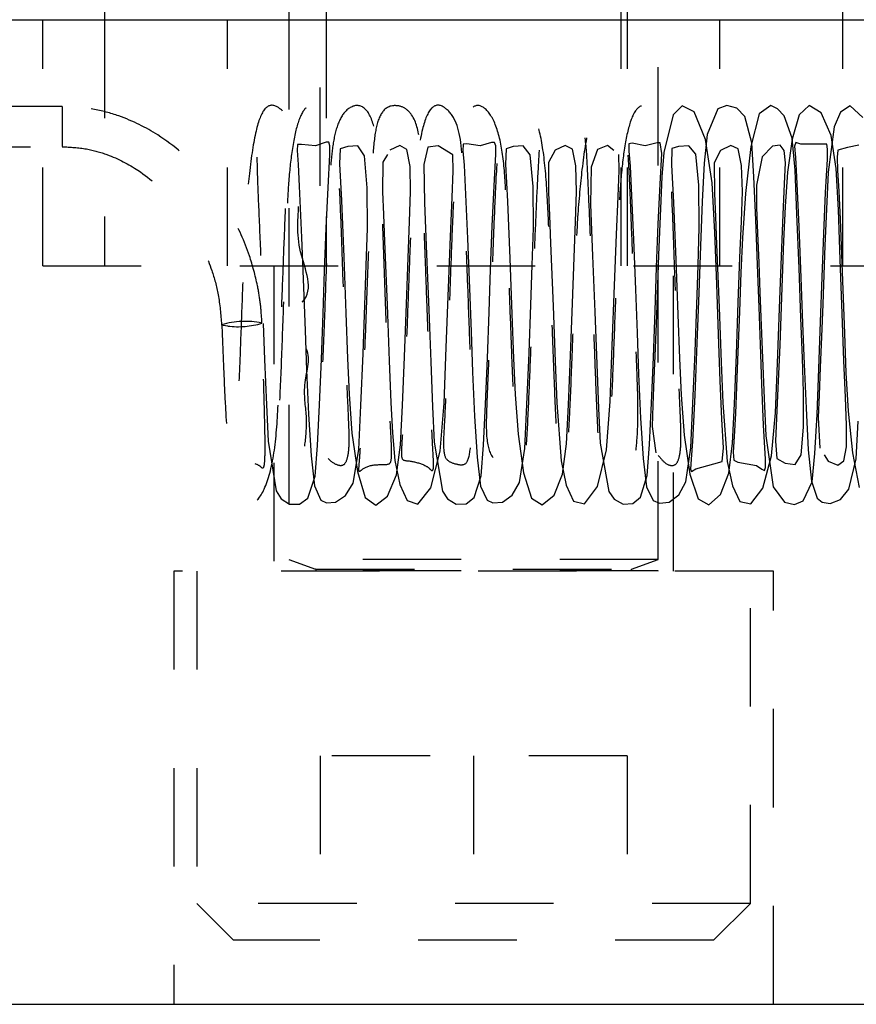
# Model space of a CAD drawing. Header units: inches. Extents: x 1772 to 2706, y -534 to -52.
# Tile 83 of 256: x 1938.073 to 1938.922, y -521.676 to -520.676. Entities that reach past the tile are written whole.
import ezdxf

# ---------------------------------------------------------------- set-up
doc = ezdxf.new("R2010")
doc.units = ezdxf.units.IN
doc.header["$LTSCALE"] = 0.5
doc.header["$MEASUREMENT"] = 0
doc.linetypes.add('HIDDEN', pattern=[0.225, 0.15, -0.075])
doc.layers.add('SID-M-H', color=4, linetype='HIDDEN')
doc.layers.add('SID-M-S', color=105, linetype='Continuous')

msp = doc.modelspace()

# ---------------------------------------------------------------- linework, layer by layer
at = {"layer": 'SID-M-H'}
for p, q in [((1938.37737, -520.14503), (1938.37737, -520.92628)), ((1938.68987, -520.92628), (1938.68987, -520.14503)), ((1938.34612, -520.26753), (1938.34612, -521.22451)), ((1938.72112, -521.22451), (1938.72112, -520.26753)), ((1938.09612, -520.92628), (1938.09612, -520.67628)), ((1938.15862, -520.67628), (1938.15862, -520.92628)), ((1938.28362, -520.92628), (1938.28362, -520.67628)), ((1938.38375, -520.67628), (1938.38375, -520.92628)), ((1938.68349, -520.92628), (1938.68349, -520.67628)), ((1938.78362, -520.92628), (1938.78362, -520.67628)), ((1938.90862, -520.92628), (1938.90862, -520.67628)), ((1938.11571, -520.76428), (1937.78362, -520.76428)), ((1938.11571, -520.76428), (1938.11571, -520.80517)), ((1938.74547, -520.7639), (1938.73625, -520.77296)), ((1938.75762, -520.76994), (1938.74547, -520.7639)), ((1938.76909, -520.79781), (1938.75762, -520.76994)), ((1938.78177, -520.76673), (1938.77066, -520.79272)), ((1938.79066, -520.76339), (1938.78177, -520.76673)), ((1938.80109, -520.76601), (1938.79066, -520.76339)), ((1938.80925, -520.77471), (1938.80109, -520.76601)), ((1938.83549, -520.76343), (1938.82364, -520.77184)), ((1938.84238, -520.76676), (1938.83549, -520.76343)), ((1938.84895, -520.77385), (1938.84238, -520.76676)), ((1938.87441, -520.76344), (1938.8643, -520.77284)), ((1938.88653, -520.77104), (1938.87441, -520.76344)), ((1938.91607, -520.76381), (1938.90627, -520.77013)), ((1938.9289, -520.7756), (1938.91607, -520.76381)), ((1938.73625, -520.77296), (1938.72675, -520.8113)), ((1938.81607, -520.80122), (1938.80925, -520.77471)), ((1938.82364, -520.77184), (1938.81533, -520.80513)), ((1938.85706, -520.79656), (1938.84895, -520.77385)), ((1938.8643, -520.77284), (1938.85716, -520.7975)), ((1938.89666, -520.79382), (1938.88653, -520.77104)), ((1938.90627, -520.77013), (1938.89994, -520.78524)), ((1938.89994, -520.78524), (1938.89376, -520.83102)), ((1938.77066, -520.79272), (1938.7679, -520.82208)), ((1938.77575, -520.84208), (1938.76909, -520.79781)), ((1938.85716, -520.7975), (1938.85243, -520.83121)), ((1938.86008, -520.82904), (1938.85706, -520.79656)), ((1938.90177, -520.82737), (1938.89666, -520.79382)), ((1937.78362, -520.80528), (1938.11571, -520.80528)), ((1938.35476, -520.80302), (1938.3543, -520.80924)), ((1938.3543, -520.80924), (1938.35528, -520.82337)), ((1938.35883, -520.80302), (1938.35476, -520.80302)), ((1938.37309, -520.80436), (1938.35883, -520.80302)), ((1938.38384, -520.80063), (1938.37309, -520.80436)), ((1938.38646, -520.80081), (1938.38384, -520.80063)), ((1938.38762, -520.80451), (1938.38646, -520.80081)), ((1938.38752, -520.81346), (1938.38762, -520.80451)), ((1938.39826, -520.80743), (1938.39736, -520.82281)), ((1938.40584, -520.80518), (1938.39826, -520.80743)), ((1938.41613, -520.8045), (1938.40584, -520.80518)), ((1938.42292, -520.81441), (1938.41613, -520.8045)), ((1938.4588, -520.80402), (1938.44863, -520.80863)), ((1938.46581, -520.80821), (1938.4588, -520.80402)), ((1938.46905, -520.82525), (1938.46581, -520.80821)), ((1938.4871, -520.80569), (1938.48308, -520.8233)), ((1938.49764, -520.8044), (1938.4871, -520.80569)), ((1938.51251, -520.8136), (1938.49764, -520.8044)), ((1938.52306, -520.80268), (1938.52283, -520.80944)), ((1938.52283, -520.80944), (1938.52388, -520.82418)), ((1938.52664, -520.80243), (1938.52306, -520.80268)), ((1938.5404, -520.80442), (1938.52664, -520.80243)), ((1938.55192, -520.80099), (1938.5404, -520.80442)), ((1938.55474, -520.80103), (1938.55192, -520.80099)), ((1938.55607, -520.80438), (1938.55474, -520.80103)), ((1938.55609, -520.81274), (1938.55607, -520.80438)), ((1938.56655, -520.8073), (1938.5659, -520.82317)), ((1938.57376, -520.80512), (1938.56655, -520.8073)), ((1938.58411, -520.80443), (1938.57376, -520.80512)), ((1938.59117, -520.81355), (1938.58411, -520.80443)), ((1938.61656, -520.80887), (1938.60977, -520.8213)), ((1938.62678, -520.8041), (1938.61656, -520.80887)), ((1938.63404, -520.80784), (1938.62678, -520.8041)), ((1938.63742, -520.82482), (1938.63404, -520.80784)), ((1938.65948, -520.8081), (1938.65301, -520.82615)), ((1938.66971, -520.80404), (1938.65948, -520.8081)), ((1938.67614, -520.80918), (1938.66971, -520.80404)), ((1938.6914, -520.80239), (1938.69139, -520.8097)), ((1938.69139, -520.8097), (1938.69248, -520.82504)), ((1938.69452, -520.80184), (1938.6914, -520.80239)), ((1938.70771, -520.80441), (1938.69452, -520.80184)), ((1938.71995, -520.80136), (1938.70771, -520.80441)), ((1938.723, -520.80128), (1938.71995, -520.80136)), ((1938.72464, -520.8121), (1938.723, -520.80128)), ((1938.73485, -520.80716), (1938.73444, -520.82354)), ((1938.74169, -520.80502), (1938.73485, -520.80716)), ((1938.75208, -520.80438), (1938.74169, -520.80502)), ((1938.7594, -520.81272), (1938.75208, -520.80438)), ((1938.7845, -520.80911), (1938.7781, -520.82173)), ((1938.79475, -520.8042), (1938.7845, -520.80911)), ((1938.80225, -520.80748), (1938.79475, -520.8042)), ((1938.80578, -520.82434), (1938.80225, -520.80748)), ((1938.81533, -520.80513), (1938.80974, -520.8528)), ((1938.81819, -520.83596), (1938.81607, -520.80122)), ((1938.83723, -520.80475), (1938.82683, -520.81561)), ((1938.84506, -520.80364), (1938.83723, -520.80475)), ((1938.84911, -520.80905), (1938.84506, -520.80364)), ((1938.8503, -520.8216), (1938.84911, -520.80905)), ((1938.86074, -520.80096), (1938.85964, -520.80473)), ((1938.85964, -520.80473), (1938.86041, -520.81621)), ((1938.86591, -520.80253), (1938.86074, -520.80096)), ((1938.88523, -520.80271), (1938.86591, -520.80253)), ((1938.89233, -520.80261), (1938.88523, -520.80271)), ((1938.8932, -520.80763), (1938.89233, -520.80261)), ((1938.89292, -520.8179), (1938.8932, -520.80763)), ((1938.9036, -520.80867), (1938.90273, -520.81581)), ((1938.91334, -520.8061), (1938.9036, -520.80867)), ((1938.92474, -520.80381), (1938.91334, -520.8061)), ((1938.38575, -520.84665), (1938.38752, -520.81346)), ((1938.42562, -520.84689), (1938.42292, -520.81441)), ((1938.44602, -520.81309), (1938.44146, -520.82087)), ((1938.51302, -520.82973), (1938.51251, -520.8136)), ((1938.55438, -520.84489), (1938.55609, -520.81274)), ((1938.59402, -520.84566), (1938.59117, -520.81355)), ((1938.68157, -520.8294), (1938.68122, -520.81325)), ((1938.72301, -520.84318), (1938.72464, -520.8121)), ((1938.72675, -520.8113), (1938.72495, -520.83585)), ((1938.7624, -520.84437), (1938.7594, -520.81272)), ((1938.82683, -520.81561), (1938.8211, -520.84441)), ((1938.86041, -520.81621), (1938.86165, -520.83578)), ((1938.89114, -520.85186), (1938.89292, -520.8179)), ((1938.90273, -520.81581), (1938.90332, -520.82957)), ((1938.35528, -520.82337), (1938.35654, -520.84531)), ((1938.39736, -520.82281), (1938.39934, -520.8598)), ((1938.44146, -520.82087), (1938.44099, -520.85102)), ((1938.46959, -520.85109), (1938.46905, -520.82525)), ((1938.48308, -520.8233), (1938.48366, -520.86225)), ((1938.51173, -520.8569), (1938.51302, -520.82973)), ((1938.52388, -520.82418), (1938.52514, -520.84653)), ((1938.5659, -520.82317), (1938.56794, -520.86087)), ((1938.60977, -520.8213), (1938.60955, -520.85195)), ((1938.63809, -520.85095), (1938.63742, -520.82482)), ((1938.65301, -520.82615), (1938.65239, -520.8641)), ((1938.68032, -520.85573), (1938.68157, -520.8294)), ((1938.69248, -520.82504), (1938.69373, -520.84774)), ((1938.73444, -520.82354), (1938.73653, -520.86197)), ((1938.7679, -520.82208), (1938.76591, -520.86082)), ((1938.7781, -520.82173), (1938.77812, -520.85289)), ((1938.80658, -520.85077), (1938.80578, -520.82434)), ((1938.84947, -520.84305), (1938.8503, -520.8216)), ((1938.86203, -520.87394), (1938.86008, -520.82904)), ((1938.90414, -520.86945), (1938.90177, -520.82737)), ((1938.90332, -520.82957), (1938.90451, -520.85059)), ((1938.72495, -520.83585), (1938.72343, -520.86801)), ((1938.82016, -520.87966), (1938.81819, -520.83596)), ((1938.85243, -520.83121), (1938.84997, -520.86604)), ((1938.86165, -520.83578), (1938.864, -520.88631)), ((1938.89376, -520.83102), (1938.89227, -520.86126)), ((1938.35654, -520.84531), (1938.35884, -520.89732)), ((1938.38396, -520.88799), (1938.38575, -520.84665)), ((1938.42581, -520.88818), (1938.42562, -520.84689)), ((1938.52514, -520.84653), (1938.52742, -520.89847)), ((1938.55259, -520.88585), (1938.55438, -520.84489)), ((1938.59432, -520.88759), (1938.59402, -520.84566)), ((1938.69373, -520.84774), (1938.69601, -520.89961)), ((1938.72122, -520.88371), (1938.72301, -520.84318)), ((1938.76282, -520.88694), (1938.7624, -520.84437)), ((1938.77871, -520.89253), (1938.77575, -520.84208)), ((1938.8211, -520.84441), (1938.82108, -520.86684)), ((1938.84804, -520.87417), (1938.84947, -520.84305)), ((1938.39934, -520.8598), (1938.40178, -520.91752)), ((1938.44099, -520.85102), (1938.44199, -520.87403)), ((1938.46854, -520.88121), (1938.46959, -520.85109)), ((1938.51005, -520.89642), (1938.51173, -520.8569)), ((1938.60955, -520.85195), (1938.61059, -520.87522)), ((1938.63707, -520.88126), (1938.63809, -520.85095)), ((1938.67867, -520.89437), (1938.68032, -520.85573)), ((1938.77812, -520.85289), (1938.77919, -520.87641)), ((1938.80561, -520.88134), (1938.80658, -520.85077)), ((1938.80974, -520.8528), (1938.80665, -520.89768)), ((1938.88937, -520.89344), (1938.89114, -520.85186)), ((1938.90451, -520.85059), (1938.90585, -520.87892)), ((1938.48366, -520.86225), (1938.48581, -520.91447)), ((1938.56794, -520.86087), (1938.57037, -520.91887)), ((1938.65239, -520.8641), (1938.65441, -520.91621)), ((1938.72343, -520.86801), (1938.72153, -520.91501)), ((1938.73653, -520.86197), (1938.73896, -520.92018)), ((1938.76591, -520.86082), (1938.76402, -520.90594)), ((1938.82108, -520.86684), (1938.82199, -520.89351)), ((1938.84997, -520.86604), (1938.84847, -520.90116)), ((1938.89227, -520.86126), (1938.89043, -520.90569)), ((1938.90599, -520.91987), (1938.90414, -520.86945)), ((1938.44199, -520.87403), (1938.44324, -520.90171)), ((1938.61059, -520.87522), (1938.61184, -520.90313)), ((1938.77919, -520.87641), (1938.78045, -520.90456)), ((1938.82193, -520.92541), (1938.82016, -520.87966)), ((1938.84634, -520.91658), (1938.84804, -520.87417)), ((1938.86418, -520.92865), (1938.86203, -520.87394)), ((1938.90585, -520.87892), (1938.9083, -520.94151)), ((1938.3823, -520.93138), (1938.38396, -520.88799)), ((1938.42465, -520.92566), (1938.42581, -520.88818)), ((1938.46707, -520.91829), (1938.46854, -520.88121)), ((1938.55091, -520.92953), (1938.55259, -520.88585)), ((1938.59319, -520.92572), (1938.59432, -520.88759)), ((1938.63562, -520.91796), (1938.63707, -520.88126)), ((1938.71952, -520.92761), (1938.72122, -520.88371)), ((1938.76172, -520.92581), (1938.76282, -520.88694)), ((1938.80417, -520.91764), (1938.80561, -520.88134)), ((1938.864, -520.88631), (1938.86604, -520.93815)), ((1938.35884, -520.89732), (1938.3608, -520.94828)), ((1938.50806, -520.94876), (1938.51005, -520.89642)), ((1938.52742, -520.89847), (1938.52938, -520.94935)), ((1938.67669, -520.94626), (1938.67867, -520.89437)), ((1938.69601, -520.89961), (1938.69796, -520.95045)), ((1938.78055, -520.94483), (1938.77871, -520.89253)), ((1938.80665, -520.89768), (1938.80512, -520.93305)), ((1938.82199, -520.89351), (1938.82323, -520.92286)), ((1938.88767, -520.93786), (1938.88937, -520.89344)), ((1938.44324, -520.90171), (1938.44572, -520.96577)), ((1938.61184, -520.90313), (1938.61431, -520.96718)), ((1938.76402, -520.90594), (1938.76222, -520.95369)), ((1938.78045, -520.90456), (1938.7829, -520.96855)), ((1938.84847, -520.90116), (1938.84668, -520.94823)), ((1938.89043, -520.90569), (1938.8882, -520.9651)), ((1938.40178, -520.91752), (1938.4039, -520.97437)), ((1938.46533, -520.96492), (1938.46707, -520.91829)), ((1938.48581, -520.91447), (1938.48804, -520.9708)), ((1938.57037, -520.91887), (1938.57247, -520.97513)), ((1938.6339, -520.96416), (1938.63562, -520.91796)), ((1938.65441, -520.91621), (1938.65666, -520.973)), ((1938.72153, -520.91501), (1938.71924, -520.97646)), ((1938.80247, -520.96342), (1938.80417, -520.91764)), ((1938.84437, -520.96951), (1938.84634, -520.91658)), ((1938.90801, -520.97465), (1938.90599, -520.91987)), ((1938.09612, -520.92628), (1938.97112, -520.92628)), ((1938.33062, -520.92628), (1938.33062, -521.23628)), ((1938.42315, -520.96634), (1938.42465, -520.92566)), ((1938.5493, -520.97327), (1938.55091, -520.92953)), ((1938.5917, -520.96589), (1938.59319, -520.92572)), ((1938.71789, -520.97189), (1938.71952, -520.92761)), ((1938.73662, -521.23628), (1938.73662, -520.92628)), ((1938.73896, -520.92018), (1938.74103, -520.97585)), ((1938.76026, -520.96548), (1938.76172, -520.92581)), ((1938.8235, -520.96829), (1938.82193, -520.92541)), ((1938.82323, -520.92286), (1938.82447, -520.95334)), ((1938.86603, -520.97894), (1938.86418, -520.92865)), ((1938.38071, -520.97459), (1938.3823, -520.93138)), ((1938.80512, -520.93305), (1938.80365, -520.97265)), ((1938.86604, -520.93815), (1938.86776, -520.98436)), ((1938.88601, -520.98323), (1938.88767, -520.93786)), ((1938.3608, -520.94828), (1938.36242, -520.99195)), ((1938.50589, -521.00922), (1938.50806, -520.94876)), ((1938.52938, -520.94935), (1938.531, -520.99308)), ((1938.67449, -521.00713), (1938.67669, -520.94626)), ((1938.78239, -520.99617), (1938.78055, -520.94483)), ((1938.84668, -520.94823), (1938.84451, -521.00698)), ((1938.9083, -520.94151), (1938.91028, -520.995)), ((1938.69796, -520.95045), (1938.69958, -520.99427)), ((1938.76222, -520.95369), (1938.7603, -521.00475)), ((1938.82447, -520.95334), (1938.82665, -521.01173)), ((1938.42133, -521.01544), (1938.42315, -520.96634)), ((1938.44572, -520.96577), (1938.44785, -521.02264)), ((1938.46334, -521.01857), (1938.46533, -520.96492)), ((1938.58991, -521.01453), (1938.5917, -520.96589)), ((1938.61431, -520.96718), (1938.61641, -521.02338)), ((1938.63192, -521.01746), (1938.6339, -520.96416)), ((1938.75848, -521.01364), (1938.76026, -520.96548)), ((1938.7829, -520.96855), (1938.78498, -521.02408)), ((1938.8005, -521.01635), (1938.80247, -520.96342)), ((1938.8249, -521.00607), (1938.8235, -520.96829)), ((1938.84242, -521.02521), (1938.84437, -520.96951)), ((1938.8882, -520.9651), (1938.88695, -520.99821)), ((1938.37901, -521.02097), (1938.38071, -520.97459)), ((1938.4039, -520.97437), (1938.40562, -521.02027)), ((1938.48804, -520.9708), (1938.49003, -521.02379)), ((1938.54759, -521.01995), (1938.5493, -520.97327)), ((1938.57247, -520.97513), (1938.57416, -521.02039)), ((1938.65666, -520.973), (1938.65866, -521.02614)), ((1938.71617, -521.01889), (1938.71789, -520.97189)), ((1938.71924, -520.97646), (1938.71795, -521.00978)), ((1938.74103, -520.97585), (1938.74271, -521.02047)), ((1938.80365, -520.97265), (1938.80178, -521.02219)), ((1938.86757, -521.02007), (1938.86603, -520.97894)), ((1938.90979, -521.02232), (1938.90801, -520.97465)), ((1938.27773, -520.98618), (1938.27772, -520.98614)), ((1938.27794, -520.98644), (1938.27773, -520.98618)), ((1938.27943, -520.98693), (1938.27794, -520.98644)), ((1938.284, -520.98745), (1938.27943, -520.98693)), ((1938.3185, -520.98435), (1938.31869, -520.9846)), ((1938.31869, -520.9846), (1938.31869, -520.98463)), ((1938.32003, -520.98474), (1938.3214, -521.02144)), ((1938.86776, -520.98436), (1938.86935, -521.02612)), ((1938.88426, -521.03092), (1938.88601, -520.98323)), ((1938.36242, -520.99195), (1938.36398, -521.03228)), ((1938.531, -520.99308), (1938.5326, -521.0342)), ((1938.69958, -520.99427), (1938.70122, -521.03618)), ((1938.78419, -521.04292), (1938.78239, -520.99617)), ((1938.88695, -520.99821), (1938.88565, -521.02936)), ((1938.91028, -520.995), (1938.91181, -521.03485)), ((1938.50374, -521.0657), (1938.50589, -521.00922)), ((1938.67237, -521.06403), (1938.67449, -521.00713)), ((1938.71795, -521.00978), (1938.71663, -521.04066)), ((1938.7603, -521.00475), (1938.75814, -521.05757)), ((1938.82643, -521.04648), (1938.8249, -521.00607)), ((1938.84451, -521.00698), (1938.84204, -521.06556)), ((1938.41921, -521.0682), (1938.42133, -521.01544)), ((1938.46147, -521.06825), (1938.46334, -521.01857)), ((1938.54575, -521.06661), (1938.54759, -521.01995)), ((1938.5878, -521.06702), (1938.58991, -521.01453)), ((1938.63003, -521.06741), (1938.63192, -521.01746)), ((1938.71433, -521.06578), (1938.71617, -521.01889)), ((1938.75639, -521.06584), (1938.75848, -521.01364)), ((1938.7986, -521.06657), (1938.8005, -521.01635)), ((1938.82665, -521.01173), (1938.82862, -521.06101)), ((1938.3214, -521.02144), (1938.32329, -521.06743)), ((1938.37717, -521.06744), (1938.37901, -521.02097)), ((1938.40562, -521.02027), (1938.40719, -521.05666)), ((1938.44785, -521.02264), (1938.44958, -521.06518)), ((1938.49003, -521.02379), (1938.49191, -521.06935)), ((1938.57416, -521.02039), (1938.57576, -521.05694)), ((1938.61641, -521.02338), (1938.61812, -521.06529)), ((1938.65866, -521.02614), (1938.66053, -521.07121)), ((1938.74271, -521.02047), (1938.74435, -521.05726)), ((1938.78498, -521.02408), (1938.78667, -521.06537)), ((1938.80178, -521.02219), (1938.79951, -521.07617)), ((1938.8403, -521.07573), (1938.84242, -521.02521)), ((1938.86876, -521.05464), (1938.86757, -521.02007)), ((1938.86935, -521.02612), (1938.87126, -521.07072)), ((1938.88565, -521.02936), (1938.88445, -521.05713)), ((1938.91131, -521.05988), (1938.90979, -521.02232)), ((1938.36398, -521.03228), (1938.36599, -521.07677)), ((1938.5326, -521.0342), (1938.5346, -521.07881)), ((1938.70122, -521.03618), (1938.70323, -521.08084)), ((1938.88239, -521.07722), (1938.88426, -521.03092)), ((1938.91181, -521.03485), (1938.91398, -521.07396)), ((1938.71663, -521.04066), (1938.71549, -521.06765)), ((1938.78589, -521.08199), (1938.78419, -521.04292)), ((1938.82817, -521.08814), (1938.82643, -521.04648)), ((1938.40719, -521.05666), (1938.41008, -521.09628)), ((1938.57576, -521.05694), (1938.57879, -521.09725)), ((1938.74435, -521.05726), (1938.74751, -521.09829)), ((1938.75814, -521.05757), (1938.75578, -521.10481)), ((1938.86873, -521.09011), (1938.86876, -521.05464)), ((1938.88445, -521.05713), (1938.88365, -521.08044)), ((1938.91249, -521.08818), (1938.91131, -521.05988)), ((1938.32329, -521.06743), (1938.32509, -521.1042)), ((1938.37516, -521.1089), (1938.37717, -521.06744)), ((1938.41712, -521.11274), (1938.41921, -521.0682)), ((1938.44958, -521.06518), (1938.45112, -521.09575)), ((1938.4594, -521.10792), (1938.46147, -521.06825)), ((1938.49191, -521.06935), (1938.49369, -521.10527)), ((1938.49971, -521.11463), (1938.50374, -521.0657)), ((1938.54375, -521.10826), (1938.54575, -521.06661)), ((1938.58572, -521.1119), (1938.5878, -521.06702)), ((1938.61812, -521.06529), (1938.62245, -521.12441)), ((1938.62802, -521.10712), (1938.63003, -521.06741)), ((1938.66854, -521.11304), (1938.67237, -521.06403)), ((1938.71234, -521.10764), (1938.71433, -521.06578)), ((1938.71549, -521.06765), (1938.71499, -521.08956)), ((1938.75431, -521.11106), (1938.75639, -521.06584)), ((1938.78667, -521.06537), (1938.79115, -521.12493)), ((1938.79663, -521.10635), (1938.7986, -521.06657)), ((1938.82862, -521.06101), (1938.83041, -521.09882)), ((1938.84204, -521.06556), (1938.84018, -521.10429)), ((1938.36599, -521.07677), (1938.3685, -521.11937)), ((1938.5346, -521.07881), (1938.53708, -521.12072)), ((1938.66053, -521.07121), (1938.66228, -521.10625)), ((1938.79951, -521.07617), (1938.79825, -521.09962)), ((1938.8362, -521.11914), (1938.8403, -521.07573)), ((1938.87126, -521.07072), (1938.87355, -521.11311)), ((1938.88034, -521.11693), (1938.88239, -521.07722)), ((1938.91398, -521.07396), (1938.91831, -521.11623)), ((1938.70323, -521.08084), (1938.70566, -521.12205)), ((1938.71499, -521.08956), (1938.71883, -521.11634)), ((1938.78733, -521.11113), (1938.78589, -521.08199)), ((1938.82997, -521.12251), (1938.82817, -521.08814)), ((1938.88365, -521.08044), (1938.88535, -521.1113)), ((1938.91236, -521.11021), (1938.91249, -521.08818)), ((1938.92206, -521.12238), (1938.92412, -521.08392)), ((1938.41008, -521.09628), (1938.41554, -521.13519)), ((1938.45112, -521.09575), (1938.45377, -521.12393)), ((1938.57879, -521.09725), (1938.58444, -521.13657)), ((1938.74751, -521.09829), (1938.75334, -521.13799)), ((1938.79825, -521.09962), (1938.79726, -521.11547)), ((1938.83041, -521.09882), (1938.8377, -521.15074)), ((1938.86622, -521.1182), (1938.86873, -521.09011)), ((1938.32509, -521.1042), (1938.33322, -521.15486)), ((1938.37279, -521.14), (1938.37516, -521.1089)), ((1938.4552, -521.13863), (1938.4594, -521.10792)), ((1938.49369, -521.10527), (1938.50209, -521.1552)), ((1938.54139, -521.13954), (1938.54375, -521.10826)), ((1938.62404, -521.13778), (1938.62802, -521.10712)), ((1938.66228, -521.10625), (1938.67097, -521.15551)), ((1938.70999, -521.13913), (1938.71234, -521.10764)), ((1938.75578, -521.10481), (1938.7546, -521.12273)), ((1938.79286, -521.13696), (1938.79663, -521.10635)), ((1938.84018, -521.10429), (1938.84172, -521.12196)), ((1938.3685, -521.11937), (1938.37212, -521.14977)), ((1938.41114, -521.14695), (1938.41712, -521.11274)), ((1938.49012, -521.15176), (1938.49971, -521.11463)), ((1938.58012, -521.14629), (1938.58572, -521.1119)), ((1938.65934, -521.15049), (1938.66854, -521.11304)), ((1938.74908, -521.14558), (1938.75431, -521.11106)), ((1938.78597, -521.12487), (1938.78733, -521.11113)), ((1938.79726, -521.11547), (1938.79777, -521.12363)), ((1938.82731, -521.15212), (1938.8362, -521.11914)), ((1938.86004, -521.12812), (1938.86622, -521.1182)), ((1938.87355, -521.11311), (1938.87668, -521.14491)), ((1938.87754, -521.14567), (1938.88034, -521.11693)), ((1938.88976, -521.11821), (1938.89385, -521.12463)), ((1938.90958, -521.12421), (1938.91236, -521.11021)), ((1938.91831, -521.11623), (1938.92524, -521.1515)), ((1938.45377, -521.12393), (1938.4587, -521.14825)), ((1938.53708, -521.12072), (1938.5407, -521.15017)), ((1938.62245, -521.12441), (1938.62755, -521.14897)), ((1938.70566, -521.12205), (1938.70932, -521.1506)), ((1938.7546, -521.12273), (1938.75388, -521.13277)), ((1938.75918, -521.13232), (1938.77748, -521.12735)), ((1938.77748, -521.12735), (1938.78597, -521.12487)), ((1938.79115, -521.12493), (1938.79641, -521.14971)), ((1938.79777, -521.12363), (1938.8019, -521.1256)), ((1938.8019, -521.1256), (1938.8209, -521.12892)), ((1938.8209, -521.12892), (1938.82649, -521.13286)), ((1938.83007, -521.13121), (1938.82997, -521.12251)), ((1938.84172, -521.12196), (1938.85004, -521.1267)), ((1938.85004, -521.1267), (1938.86004, -521.12812)), ((1938.89385, -521.12463), (1938.90355, -521.12886)), ((1938.90355, -521.12886), (1938.90958, -521.12421)), ((1938.91487, -521.15293), (1938.92206, -521.12238)), ((1938.36519, -521.16217), (1938.37279, -521.14)), ((1938.41554, -521.13519), (1938.42339, -521.16141)), ((1938.44622, -521.16006), (1938.4552, -521.13863)), ((1938.5342, -521.16168), (1938.54139, -521.13954)), ((1938.58444, -521.13657), (1938.59245, -521.16219)), ((1938.61538, -521.15935), (1938.62404, -521.13778)), ((1938.70315, -521.16122), (1938.70999, -521.13913)), ((1938.75334, -521.13799), (1938.76152, -521.16295)), ((1938.75388, -521.13277), (1938.7548, -521.13526)), ((1938.7548, -521.13526), (1938.75918, -521.13232)), ((1938.78452, -521.15863), (1938.79286, -521.13696)), ((1938.82649, -521.13286), (1938.82896, -521.13399)), ((1938.82896, -521.13399), (1938.83007, -521.13121)), ((1938.37212, -521.14977), (1938.37863, -521.16413)), ((1938.40365, -521.15954), (1938.41114, -521.14695)), ((1938.4587, -521.14825), (1938.46609, -521.16463)), ((1938.57291, -521.15914), (1938.58012, -521.14629)), ((1938.62755, -521.14897), (1938.63515, -521.16516)), ((1938.7422, -521.15868), (1938.74908, -521.14558)), ((1938.79641, -521.14971), (1938.8041, -521.16554)), ((1938.86834, -521.16494), (1938.87754, -521.14567)), ((1938.87668, -521.14491), (1938.88265, -521.16228)), ((1938.33322, -521.15486), (1938.3381, -521.16276)), ((1938.39347, -521.16631), (1938.40365, -521.15954)), ((1938.47712, -521.16822), (1938.49012, -521.15176)), ((1938.50209, -521.1552), (1938.50723, -521.16307)), ((1938.5407, -521.15017), (1938.54736, -521.1643)), ((1938.56281, -521.16632), (1938.57291, -521.15914)), ((1938.60339, -521.16911), (1938.61538, -521.15935)), ((1938.64638, -521.16794), (1938.65934, -521.15049)), ((1938.67097, -521.15551), (1938.67638, -521.16336)), ((1938.70932, -521.1506), (1938.71615, -521.16451)), ((1938.73222, -521.1663), (1938.7422, -521.15868)), ((1938.77261, -521.169), (1938.78452, -521.15863)), ((1938.81507, -521.16796), (1938.82731, -521.15212)), ((1938.8377, -521.15074), (1938.84945, -521.16636)), ((1938.90638, -521.16346), (1938.91487, -521.15293)), ((1938.3381, -521.16276), (1938.34659, -521.16818)), ((1938.34659, -521.16818), (1938.35681, -521.16818)), ((1938.35681, -521.16818), (1938.36519, -521.16217)), ((1938.37863, -521.16413), (1938.38425, -521.16682)), ((1938.38425, -521.16682), (1938.39347, -521.16631)), ((1938.42339, -521.16141), (1938.43417, -521.16918)), ((1938.43417, -521.16918), (1938.44622, -521.16006)), ((1938.46609, -521.16463), (1938.47712, -521.16822)), ((1938.50723, -521.16307), (1938.51604, -521.16828)), ((1938.51604, -521.16828), (1938.52614, -521.16789)), ((1938.52614, -521.16789), (1938.5342, -521.16168)), ((1938.54736, -521.1643), (1938.55325, -521.16703)), ((1938.55325, -521.16703), (1938.56281, -521.16632)), ((1938.59245, -521.16219), (1938.60339, -521.16911)), ((1938.63515, -521.16516), (1938.64638, -521.16794)), ((1938.67638, -521.16336), (1938.68545, -521.16833)), ((1938.68545, -521.16833), (1938.69541, -521.16759)), ((1938.69541, -521.16759), (1938.70315, -521.16122)), ((1938.71615, -521.16451), (1938.72235, -521.16727)), ((1938.72235, -521.16727), (1938.73222, -521.1663)), ((1938.76152, -521.16295), (1938.77261, -521.169)), ((1938.8041, -521.16554), (1938.81507, -521.16796)), ((1938.84945, -521.16636), (1938.85937, -521.16864)), ((1938.85937, -521.16864), (1938.86834, -521.16494)), ((1938.88265, -521.16228), (1938.88751, -521.16632)), ((1938.88751, -521.16632), (1938.89586, -521.16771)), ((1938.89586, -521.16771), (1938.90638, -521.16346)), ((1938.72112, -521.22451), (1938.34612, -521.22451)), ((1938.34612, -521.22451), (1938.37318, -521.23436)), ((1938.69407, -521.23436), (1938.72112, -521.22451)), ((1938.83812, -521.23628), (1938.22912, -521.23628)), ((1938.22912, -521.23628), (1938.22912, -521.67628)), ((1938.25237, -521.23628), (1938.25237, -521.57378)), ((1938.72112, -521.23588), (1938.34612, -521.23588)), ((1938.34612, -521.23588), (1938.34612, -521.23628)), ((1938.37362, -521.23436), (1938.69362, -521.23436)), ((1938.72112, -521.23628), (1938.72112, -521.23588)), ((1938.81487, -521.57378), (1938.81487, -521.23628)), ((1938.83812, -521.67628), (1938.83812, -521.23628)), ((1938.68962, -521.42378), (1938.37762, -521.42378)), ((1938.37762, -521.42378), (1938.37762, -521.61128)), ((1938.53362, -521.42378), (1938.53362, -521.61128)), ((1938.68962, -521.42378), (1938.68962, -521.61128)), ((1938.81487, -521.57378), (1938.25237, -521.57378)), ((1938.25237, -521.57378), (1938.28987, -521.61128)), ((1938.77737, -521.61128), (1938.81487, -521.57378)), ((1938.77737, -521.61128), (1938.28987, -521.61128))]:
    msp.add_line(p, q, dxfattribs=at)
for centre, radius, start, end in [((1938.30182, -521.06943), 0.08671, 78.90879, 106.13351), ((1938.29443, -520.90096), 0.08712, 263.12131, 286.17006), ((1938.37291, -521.2351), 0.000787, 270, 70), ((1938.69434, -521.2351), 0.000787, 110, 270)]:
    msp.add_arc(centre, radius, start, end, dxfattribs=at)
for points, knots in [([(1938.31869, -520.98463), (1938.31828, -520.97803), (1938.31747, -520.96518), (1938.31352, -520.94162), (1938.3048, -520.90985), (1938.28706, -520.87056), (1938.25751, -520.82883), (1938.2198, -520.79529), (1938.18044, -520.77552), (1938.14659, -520.76591), (1938.12628, -520.76484), (1938.11571, -520.76428)], [0, 0, 0, 0, 0.0528489, 0.1029307, 0.1921854, 0.3316501, 0.5057225, 0.7026133, 0.838514, 0.915913, 1, 1, 1, 1]), ([(1938.72097, -521.11857), (1938.72361, -521.12178), (1938.72924, -521.12867), (1938.73845, -521.13011), (1938.74273, -521.1222), (1938.74464, -521.10624), (1938.74377, -521.08119), (1938.74219, -521.04732), (1938.74061, -521.00566), (1938.73873, -520.95472), (1938.7368, -520.90181), (1938.7351, -520.85363), (1938.73263, -520.81385), (1938.72582, -520.7818), (1938.71295, -520.76298), (1938.70097, -520.76242), (1938.69244, -520.77781), (1938.68648, -520.80571), (1938.68267, -520.84071), (1938.68084, -520.87679), (1938.67927, -520.91817), (1938.6773, -520.97072), (1938.67517, -521.02992), (1938.67282, -521.08171), (1938.67069, -521.11441), (1938.67402, -521.12517), (1938.68682, -521.12832), (1938.69582, -521.12891), (1938.6992, -521.11259), (1938.70093, -521.08266), (1938.70012, -521.04626), (1938.69847, -521.00636), (1938.6969, -520.96267), (1938.69507, -520.91275), (1938.69317, -520.8653), (1938.69156, -520.82663), (1938.68961, -520.79846), (1938.68383, -520.77592), (1938.67014, -520.76163), (1938.65878, -520.76359), (1938.64988, -520.78379), (1938.64382, -520.82328), (1938.63926, -520.87231), (1938.63707, -520.91778), (1938.63546, -520.96388), (1938.63342, -521.01773), (1938.63157, -521.06529), (1938.62984, -521.09801), (1938.62859, -521.11506), (1938.62893, -521.12393), (1938.63361, -521.12511), (1938.65261, -521.12717), (1938.65892, -521.13404), (1938.6608, -521.13452), (1938.66176, -521.13148), (1938.66124, -521.11866), (1938.65956, -521.08969), (1938.65792, -521.0477), (1938.65636, -521.00617), (1938.65484, -520.96517), (1938.65327, -520.92183), (1938.65153, -520.87542), (1938.64946, -520.83351), (1938.6482, -520.8006), (1938.6438, -520.77658), (1938.63212, -520.76457), (1938.62086, -520.7624), (1938.61161, -520.76698), (1938.60594, -520.77533), (1938.60111, -520.79368), (1938.59929, -520.82214), (1938.59728, -520.86134), (1938.5954, -520.9073), (1938.59357, -520.95674), (1938.59162, -521.00921), (1938.58945, -521.06264), (1938.58754, -521.10153), (1938.58598, -521.12456), (1938.58506, -521.13407), (1938.58583, -521.13617), (1938.5911, -521.13042), (1938.61253, -521.12708), (1938.61877, -521.12727), (1938.61916, -521.11246), (1938.61715, -521.08072), (1938.61556, -521.04083), (1938.61372, -520.99322), (1938.61187, -520.94166), (1938.61016, -520.88922), (1938.60781, -520.83908), (1938.60326, -520.79673), (1938.59456, -520.7689), (1938.58144, -520.76034), (1938.56911, -520.76938), (1938.55928, -520.79377), (1938.55663, -520.82804), (1938.55471, -520.87176), (1938.55273, -520.92054), (1938.55096, -520.97047), (1938.54931, -521.01286), (1938.54795, -521.04346), (1938.5468, -521.07015), (1938.54606, -521.09859), (1938.54915, -521.11883), (1938.56108, -521.12818), (1938.57024, -521.13015), (1938.57449, -521.1218), (1938.57617, -521.10601), (1938.5752, -521.08075), (1938.57363, -521.04676), (1938.57203, -521.00459), (1938.57013, -520.95328), (1938.56822, -520.90029), (1938.5665, -520.85215), (1938.5639, -520.81234), (1938.55655, -520.78038), (1938.54361, -520.76248), (1938.53178, -520.76292), (1938.52352, -520.77894), (1938.51764, -520.80702), (1938.51404, -520.84157), (1938.51229, -520.87734), (1938.51069, -520.91913), (1938.50871, -520.97238), (1938.50655, -521.0318), (1938.5042, -521.08307), (1938.50211, -521.11497), (1938.50625, -521.12505), (1938.51901, -521.12861), (1938.52767, -521.12855), (1938.53087, -521.11149), (1938.53248, -521.08168), (1938.53155, -521.04552), (1938.5299, -521.00571), (1938.52832, -520.96162), (1938.52648, -520.91148), (1938.52458, -520.86399), (1938.52264, -520.81657), (1938.51926, -520.77983), (1938.50082, -520.76123), (1938.48959, -520.76422), (1938.48095, -520.78541), (1938.47494, -520.82538), (1938.47059, -520.87374), (1938.46851, -520.91862), (1938.46688, -520.96496), (1938.46481, -521.01951), (1938.46298, -521.06732), (1938.46118, -521.09933), (1938.46009, -521.11558), (1938.46054, -521.12489), (1938.46833, -521.12346), (1938.48612, -521.1289), (1938.49049, -521.13421), (1938.49238, -521.13449), (1938.49314, -521.13083), (1938.49252, -521.117), (1938.4909, -521.08752), (1938.48929, -521.04545), (1938.48775, -521.00435), (1938.48625, -520.96376), (1938.48468, -520.92054), (1938.48294, -520.87413), (1938.48084, -520.83259), (1938.4797, -520.79963), (1938.4746, -520.77557), (1938.46244, -520.76404), (1938.44691, -520.76258), (1938.43726, -520.77336), (1938.43263, -520.79445), (1938.43064, -520.82368), (1938.42864, -520.86374), (1938.42676, -520.90984), (1938.42494, -520.95903), (1938.42301, -521.01121), (1938.42084, -521.06443), (1938.41894, -521.10314), (1938.41735, -521.12549), (1938.41655, -521.13431), (1938.4175, -521.13601), (1938.42565, -521.12803), (1938.44607, -521.12821), (1938.45022, -521.12732), (1938.45061, -521.11161), (1938.44851, -521.07893), (1938.44693, -521.03841), (1938.44509, -520.99068), (1938.44325, -520.93947), (1938.44152, -520.88769), (1938.43934, -520.83867), (1938.43595, -520.79841), (1938.42957, -520.77131), (1938.41674, -520.76024), (1938.40153, -520.76861), (1938.39318, -520.78772), (1938.38924, -520.81162), (1938.38767, -520.8384), (1938.38606, -520.87387), (1938.38409, -520.92344), (1938.38231, -520.97367), (1938.38064, -521.01576), (1938.37929, -521.04589), (1938.3782, -521.07212), (1938.37763, -521.09996), (1938.38131, -521.11941), (1938.3933, -521.12853), (1938.40209, -521.12998), (1938.40622, -521.12149), (1938.4077, -521.10579), (1938.40662, -521.0803), (1938.40507, -521.04619), (1938.40345, -521.00348), (1938.40154, -520.95182), (1938.39964, -520.89875), (1938.3979, -520.85065), (1938.39514, -520.81079), (1938.38726, -520.77897), (1938.37428, -520.76204), (1938.3626, -520.76348), (1938.35461, -520.78008), (1938.34881, -520.80829), (1938.34542, -520.84239), (1938.34374, -520.87788), (1938.34211, -520.92014), (1938.34011, -520.97407), (1938.33794, -521.03368), (1938.33559, -521.08442), (1938.33356, -521.11551), (1938.33852, -521.12498), (1938.35116, -521.1289), (1938.35961, -521.1281), (1938.36209, -521.11059), (1938.36544, -521.08026), (1938.35898, -521.04621), (1938.37604, -520.99847), (1938.28726, -520.98466), (1938.38152, -520.96876), (1938.3513, -520.90787), (1938.35763, -520.8635), (1938.35402, -520.82456), (1938.35238, -520.79667), (1938.34521, -520.77376), (1938.33156, -520.76108), (1938.32038, -520.76484), (1938.31203, -520.78709), (1938.30607, -520.82742), (1938.30193, -520.87509), (1938.29995, -520.91943), (1938.29829, -520.96607), (1938.29621, -521.02132), (1938.29435, -521.0691), (1938.2926, -521.10024), (1938.2915, -521.1158), (1938.29186, -521.12384), (1938.29573, -521.12513), (1938.31381, -521.12623), (1938.31918, -521.13252), (1938.3212, -521.13061), (1938.32194, -521.11938), (1938.32181, -521.09315), (1938.32056, -521.04764), (1938.3192, -521.00641), (1938.31847, -520.98433)], [0, 0, 0, 0, 0.0035937, 0.0076873, 0.0114369, 0.0149169, 0.018083, 0.0212077, 0.0249022, 0.0291826, 0.0338476, 0.0382839, 0.0425105, 0.046581, 0.0506917, 0.0550118, 0.0594443, 0.0638097, 0.0676491, 0.0709674, 0.0744536, 0.0788301, 0.0840769, 0.0892248, 0.0936599, 0.0973907, 0.1009927, 0.1051334, 0.1099403, 0.1145399, 0.1182552, 0.1213726, 0.1250016, 0.1292184, 0.1338388, 0.1379856, 0.141592, 0.144697, 0.1478328, 0.1519794, 0.1570807, 0.1627672, 0.1675405, 0.1712522, 0.1747029, 0.1791711, 0.1846671, 0.187535, 0.190132, 0.1924601, 0.1945526, 0.1981602, 0.1999107, 0.2018503, 0.2040252, 0.2064366, 0.2113985, 0.215671, 0.2192014, 0.222347, 0.2259491, 0.2300421, 0.2346245, 0.2391056, 0.2432414, 0.2452271, 0.2470989, 0.2488455, 0.2506342, 0.2545317, 0.2588792, 0.2632619, 0.2674565, 0.2714749, 0.2757413, 0.2804988, 0.2857312, 0.2884313, 0.2909118, 0.2931666, 0.2952229, 0.2988242, 0.3020682, 0.3055819, 0.3093538, 0.3132944, 0.317393, 0.3216501, 0.3260896, 0.3307723, 0.3357683, 0.340727, 0.3451378, 0.3488516, 0.3519917, 0.3580785, 0.3615846, 0.3659361, 0.371127, 0.373922, 0.3766747, 0.3793739, 0.3820077, 0.3870289, 0.3915741, 0.3956294, 0.3993065, 0.4027228, 0.4058473, 0.4090019, 0.4127363, 0.4170567, 0.4217226, 0.4261598, 0.4304069, 0.4345157, 0.4386818, 0.4430121, 0.4474116, 0.4516929, 0.4554594, 0.4587349, 0.4622819, 0.4667195, 0.4720091, 0.4771237, 0.4815416, 0.4852753, 0.4889423, 0.4931167, 0.497908, 0.5024037, 0.5060331, 0.5091603, 0.5128293, 0.5170861, 0.5217009, 0.5258242, 0.5325164, 0.5357494, 0.5399689, 0.5450998, 0.5507089, 0.5553697, 0.5589988, 0.5625049, 0.5670442, 0.5726038, 0.5754357, 0.5779958, 0.580289, 0.5833006, 0.5859186, 0.5876946, 0.5896757, 0.5918993, 0.594366, 0.5993406, 0.6035719, 0.6070224, 0.6101365, 0.6137376, 0.6178443, 0.6224444, 0.6268926, 0.6310086, 0.6329827, 0.6348329, 0.6383745, 0.642342, 0.6467755, 0.6511825, 0.6553578, 0.6593231, 0.6635751, 0.6683377, 0.6735956, 0.6762753, 0.6787275, 0.6809558, 0.6839394, 0.6865542, 0.6898277, 0.693405, 0.6972465, 0.7012149, 0.7053007, 0.7095175, 0.7139224, 0.7185642, 0.7234969, 0.7283373, 0.7326908, 0.7364029, 0.739572, 0.7426803, 0.7457734, 0.7493743, 0.7537808, 0.7589846, 0.7617521, 0.7644869, 0.7671772, 0.7698115, 0.7748562, 0.7793901, 0.7834017, 0.7870039, 0.79036, 0.7934464, 0.7966356, 0.80041, 0.8047703, 0.8094345, 0.813875, 0.8181451, 0.8222955, 0.8265121, 0.8308468, 0.835208, 0.8394038, 0.8431011, 0.8463426, 0.8499511, 0.8544497, 0.8597756, 0.8648591, 0.8692623, 0.8730045, 0.8767329, 0.8809362, 0.885701, 0.8900958, 0.8936423, 0.8967876, 0.9008598, 0.9047541, 0.9090508, 0.9136557, 0.9177576, 0.9213549, 0.9244836, 0.9278173, 0.9321042, 0.9372591, 0.942782, 0.9473338, 0.9508838, 0.9544549, 0.9590655, 0.9646767, 0.9674376, 0.9698829, 0.9720189, 0.9738803, 0.9771144, 0.9792153, 0.9819434, 0.9853581, 0.9894921, 0.9943714, 1, 1, 1, 1]), ([(1938.11571, -520.80528), (1938.1241, -520.80576), (1938.14047, -520.80669), (1938.16734, -520.81463), (1938.19852, -520.83107), (1938.2282, -520.85826), (1938.2519, -520.89215), (1938.26655, -520.92531), (1938.27515, -520.95614), (1938.27684, -520.9758), (1938.27772, -520.98614)], [0, 0, 0, 0, 0.0790783, 0.1542396, 0.2915083, 0.4929976, 0.6745259, 0.8163203, 0.9033762, 1, 1, 1, 1]), ([(1938.27795, -520.98644), (1938.27852, -521.00156), (1938.27961, -521.03027), (1938.28182, -521.07776), (1938.28467, -521.11994), (1938.28969, -521.15046), (1938.29775, -521.16746), (1938.30844, -521.17129), (1938.32187, -521.15585), (1938.33198, -521.11833), (1938.33536, -521.06866), (1938.33724, -521.01178), (1938.33934, -520.95299), (1938.34136, -520.89988), (1938.34296, -520.85927), (1938.34478, -520.8284), (1938.34456, -520.81217), (1938.34035, -520.80605), (1938.32408, -520.80449), (1938.31569, -520.80083), (1938.31361, -520.80768), (1938.3135, -520.82385), (1938.31482, -520.85743), (1938.31718, -520.91052), (1938.31893, -520.95542), (1938.31983, -520.97939), (1938.32003, -520.98474)], [0, 0, 0, 0, 0.03953, 0.0750963, 0.1350203, 0.1799136, 0.2168912, 0.2599952, 0.3088681, 0.3611867, 0.412959, 0.4645389, 0.5164514, 0.5633088, 0.6035476, 0.6375129, 0.6698193, 0.7016385, 0.7369209, 0.7797212, 0.8044692, 0.8314926, 0.8853845, 0.9370785, 0.9859665, 1, 1, 1, 1])]:
    msp.add_open_spline(points, degree=3, knots=knots, dxfattribs=at)
at = {"layer": 'SID-M-S'}
for p, q in [((1938.15862, -518.69628), (1938.15862, -520.67628)), ((1938.90862, -520.67628), (1938.90862, -518.69628)), ((1938.38375, -520.42628), (1938.38375, -520.67628)), ((1938.68349, -520.67628), (1938.68349, -520.42628)), ((1937.78362, -520.67628), (1941.02362, -520.67628)), ((1937.78362, -521.67628), (1941.02362, -521.67628))]:
    msp.add_line(p, q, dxfattribs=at)

doc.saveas('drawing.dxf')
